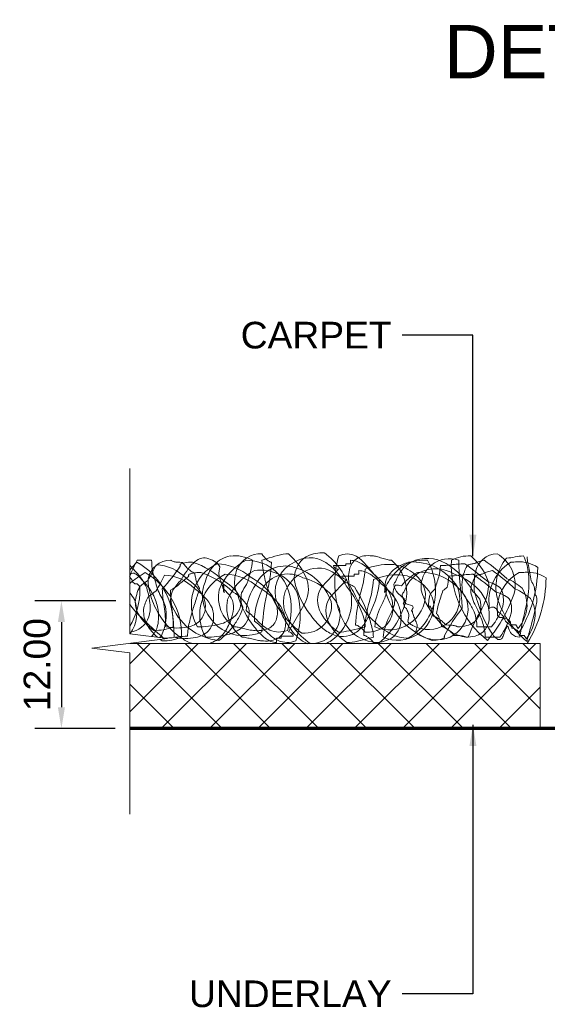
# Model space of a CAD drawing. Header units: millimetres. Extents: x -125 to 137, y -35 to 67.
# Tile 1 of 4: x -125 to -75, y -26 to 67. Entities that reach past the tile are written whole.
import ezdxf

# ---------------------------------------------------------------- set-up
doc = ezdxf.new("R2010")
doc.units = ezdxf.units.MM
for name, color, linetype, lineweight in [('FS-DETAIL-HATCH', 253, 'Continuous', 13), ('FS-DETAIL-THIN', 8, 'Continuous', 18), ('FS-DETAIL-WIDE', 4, 'Continuous', 70), ('FS-DIM', 14, 'Continuous', 15), ('FS-TEXT', 7, 'Continuous', 25)]:
    doc.layers.add(name, color=color, linetype=linetype, lineweight=lineweight)
doc.styles.add('Arial', font='arial.ttf', dxfattribs={"height": 2.5})
doc.dimstyles.new('Diagonal_2.5mm Arial', dxfattribs={"dimtxt": 2.5, "dimasz": 2, "dimexe": 2.5, "dimexo": 5, "dimgap": 1, "dimtad": 1, "dimzin": 0, "dimdsep": 46, "dimtxsty": 'Arial', "dimcen": 2, "dimdle": 4, "dimclrd": 256, "dimclre": 256, "dimclrt": 50, "dimaunit": 1, "dimadec": 0, "dimazin": 0, "dimtfac": 1, "dimtix": 1, "dimtmove": 2, "dimatfit": 3, "dimfxl": 1, "dimtvp": 1, "dimtolj": 1, "dimtzin": 0, "dimarcsym": 0})
doc.dimstyles.new('Diagonal_2.5mm Arial$7', dxfattribs={"dimtxt": 2.5, "dimasz": 2, "dimexe": 2.5, "dimexo": 5, "dimgap": 1, "dimtad": 0, "dimzin": 0, "dimdsep": 46, "dimtxsty": 'Arial', "dimcen": 2, "dimdle": 4, "dimclrd": 1, "dimclre": 256, "dimclrt": 7, "dimaunit": 1, "dimadec": 0, "dimazin": 0, "dimtfac": 1, "dimtix": 1, "dimtmove": 2, "dimatfit": 3, "dimfxl": 1, "dimtvp": 1, "dimtolj": 1, "dimtzin": 0, "dimarcsym": 0})

# ---------------------------------------------------------------- blocks, each defined once
blk = doc.blocks.new('*D0')
at = {"layer": 'Defpoints', "color": 0, "transparency": 16777216}
for p in [(-110.837, 12), (-120.952, 0), (-110.919, 0)]:
    blk.add_point(p, dxfattribs=at)
at = {"layer": 'FS-DIM', "lineweight": -2, "transparency": 16777216}
for p, q in [((-115.837, 12), (-123.452, 12)), ((-120.952, 10), (-120.952, 2)), ((-115.919, 0), (-123.452, 0))]:
    blk.add_line(p, q, dxfattribs=at)
at = {"layer": 'FS-DIM', "transparency": 16777216}
for points in [[(-121.285, 10), (-120.619, 10), (-120.952, 12)], [(-121.285, 2), (-120.619, 2), (-120.952, 0)]]:
    blk.add_solid(points, dxfattribs=at)
at = {"layer": 'FS-DIM', "color": 50, "transparency": 16777216, "insert": (-123.228, 6), "char_height": 2.5, "attachment_point": 5, "rotation": 90, "style": 'Arial'}
blk.add_mtext('\\A1;12.00', dxfattribs=at)
blk = doc.blocks.new('CARPET_H_PROFILE_THICK')
at = {"layer": 'FS-DETAIL-HATCH'}
for p, q in [((2515.562, 1932.173), (2514.878, 1932.341)), ((2547.452, 1932.343), (2546.101, 1932.343)), ((2514.782, 1931.197), (2514.097, 1931.365)), ((2530.163, 1929.828), (2528.566, 1931.499)), ((2539.683, 1931.737), (2539.796, 1931.131)), ((2529.382, 1928.853), (2527.785, 1930.524)), ((2539.345, 1929.662), (2538.783, 1929.056)), ((2522.406, 1928.734), (2522.977, 1929.239)), ((2521.626, 1928.069), (2522.196, 1928.263)), ((2522.46, 1928.242), (2522.47, 1928.256)), ((2531.689, 1928.349), (2533.266, 1925.629)), ((2521.679, 1927.576), (2521.69, 1927.591)), ((2522.064, 1926.603), (2521.95, 1927.108)), ((2512.886, 1925.831), (2513.111, 1925.225)), ((2514.193, 1926.098), (2515.562, 1926.098)), ((2521.284, 1925.628), (2521.169, 1926.133)), ((2513.413, 1925.123), (2514.782, 1925.123)), ((2545.204, 1925.218), (2545.21, 1925.209))]:
    blk.add_line(p, q, dxfattribs=at)
at = {"layer": 'FS-DETAIL-HATCH', "flags": 128}
for points in [[(2529.022, 1931.836), (2527.882, 1931.836), (2527.882, 1932.004), (2527.425, 1932.004), (2527.425, 1932.341)], [(2528.242, 1930.86), (2527.101, 1930.86), (2527.101, 1931.029), (2526.645, 1931.029), (2526.645, 1931.365)], [(2547.903, 1930.323), (2547.677, 1930.121), (2547.452, 1930.121), (2547.227, 1929.919)], [(2513.737, 1927.782), (2513.965, 1927.95), (2514.193, 1927.95), (2514.422, 1927.808)], [(2512.956, 1926.806), (2513.185, 1926.974), (2513.413, 1926.974), (2513.641, 1927.143)], [(2511.684, 1925.93), (2511.912, 1926.267), (2512.368, 1926.267)], [(2510.903, 1924.954), (2511.131, 1925.291), (2511.588, 1925.291)], [(2532.815, 1925.225), (2533.941, 1925.225), (2533.941, 1925.023), (2534.391, 1925.023), (2534.391, 1924.619)]]:
    blk.add_lwpolyline(points, dxfattribs=at)
at = {"layer": 'FS-DETAIL-HATCH'}
for centre, radius, start, end in [((2491.392, 1935.442), 19.678, 349.44845, 350.97779), ((2514.868, 1930.826), 4.143, 152.36608, 173.91236), ((2508.934, 1932.724), 1.927, 348.9974, 357.69716), ((2511.135, 1929.133), 3.615, 76.38776, 89.00911), ((2515.38, 1929.998), 3.409, 120.02392, 189.06951), ((2512.836, 1936.159), 3.614, 256.38742, 269.00877), ((2528.581, 1913.226), 23.52, 125.63576, 132.33118), ((2509.652, 1929.843), 4.129, 342.50987, 40.88041), ((2513.602, 1930.805), 2.146, 11.23252, 88.07766), ((2509.062, 1931.817), 8.907, 308.24376, 3.39109), ((2519.709, 1928.568), 5.489, 130.40845, 154.17004), ((2516.32, 1929.282), 3.469, 61.93006, 92.79292), ((2486.006, 1932.9), 31.276, 354.08724, 358.98041), ((2518.15, 1929.829), 2.662, 353.68405, 109.14492), ((2520.232, 1929.105), 3.411, 64.09554, 121.23624), ((2525.476, 1929.426), 6.025, 151.03695, 187.37499), ((2520.342, 1925.932), 6.413, 72.64879, 91.22316), ((2526.146, 1929.286), 3.99, 129.98574, 188.77656), ((2523.524, 1934.076), 1.733, 271.9504, 285.63194), ((2521.482, 1942.251), 10.159, 284.29928, 287.18589), ((2527.485, 1922.84), 10.159, 104.29895, 107.18592), ((2525.443, 1931.014), 1.734, 91.95002, 105.63123), ((2525.78, 1929.964), 2.811, 81.91771, 98.09002), ((2525.923, 1931.025), 1.74, 60.45826, 81.68567), ((2528.477, 1930.115), 3.049, 120.90487, 136.28047), ((2527.508, 1930.259), 2.083, 92.2847, 123.27747), ((2525.923, 1931.157), 1.628, 16.3231, 58.15646), ((2527.74, 1931.131), 1.802, 63.75555, 117.40583), ((2534.056, 1927.534), 6.914, 127.07926, 163.50758), ((2519.943, 1930.193), 8.965, 346.19246, 16.55468), ((2529.997, 1929.6), 3.452, 64.832, 91.80966), ((2531.24, 1929.822), 2.753, 58.63605, 118.64002), ((2530.481, 1930.784), 2.176, 29.47747, 63.12773), ((2537.586, 1927.989), 6.578, 131.05622, 154.28887), ((2537.201, 1928.173), 4.168, 89.53058, 161.73509), ((2533.123, 1928.935), 4.017, 73.65157, 87.9605), ((2529.042, 1913.17), 20.299, 71.97305, 75.12528), ((2534.307, 1933.462), 1.453, 300.56074, 312.68418), ((2533.851, 1934.022), 2.175, 311.50469, 330.43339), ((2544.193, 1960.294), 29.2, 252.31756, 253.17726), ((2530.343, 1932.513), 5.402, 347.98506, 358.19792), ((2535.857, 1930.521), 2.431, 22.87278, 92.68766), ((2538.311, 1929.245), 3.518, 83.3235, 118.29018), ((2540.978, 1932.457), 4.336, 181.49638, 196.11332), ((2534.735, 1927.515), 5.436, 22.04526, 62.61555), ((2538.28, 1930.199), 2.579, 41.59764, 80.16759), ((2540.899, 1930.98), 1.433, 118.00373, 148.09421), ((2541.791, 1929.578), 3.092, 106.33683, 120.40165), ((2541.169, 1931.624), 0.954, 66.76832, 105.02426), ((2540.712, 1930.597), 2.079, 45.27533, 66.35495), ((2543.823, 1933.078), 0.884, 285.60825, 294.98231), ((2544.014, 1932.674), 0.437, 294.6004, 310.82143), ((2544.322, 1930.208), 2.136, 10.42788, 90.60841), ((2539.843, 1932.423), 6.258, 344.85308, 359.27482), ((2539.306, 1927.654), 9.399, 19.45159, 29.92515), ((2511.581, 1929.101), 3.09, 85.74402, 123.85895), ((2521.47, 1931.674), 11.612, 180.03269, 212.56097), ((2389.889, 1954.261), 122.911, 348.8174, 349.4885), ((2512.443, 1950.934), 18.761, 268.06597, 269.77168), ((2527.801, 1912.25), 23.52, 125.63576, 132.33118), ((2510.126, 1928.478), 4.322, 3.46275, 58.73831), ((2535.172, 1905.967), 31.923, 125.34919, 130.24936), ((2515.619, 1932.174), 0.0566, 181.25091, 214.99088), ((2515.664, 1932.208), 0.113, 215.96084, 236.42631), ((2515.814, 1932.444), 0.393, 237.26336, 253.85611), ((2516.475, 1934.638), 2.684, 253.31462, 260.19815), ((2521.852, 1926.223), 6.716, 120.30533, 151.53247), ((2515.592, 1929.485), 2.544, 72.79667, 80.3697), ((2516.246, 1931.581), 0.349, 54.50331, 73.60144), ((2516.332, 1931.728), 0.18, 39.38851, 49.34801), ((2516.133, 1931.627), 0.401, 26.51396, 32.50768), ((2512.696, 1929.717), 4.332, 20.88085, 28.8273), ((2516.535, 1920.462), 11.543, 82.66656, 89.1671), ((2521.596, 1927.249), 4.936, 85.89022, 148.50044), ((2519.451, 1928.129), 3.411, 64.09554, 121.23624), ((2519.158, 1940.469), 8.635, 262.3496, 268.84663), ((2523.047, 1931.943), 4.064, 181.50284, 196.6455), ((2523.3, 1928.783), 2.95, 119.68583, 171.70676), ((2520.105, 1929.376), 3.231, 17.15577, 59.97041), ((2523.763, 1928.61), 3.344, 92.90698, 125.12149), ((2519.18, 1927.358), 5.555, 40.03737, 60.08815), ((2521.302, 1929.001), 3.197, 45.22097, 72.67615), ((2523.801, 1926.132), 5.822, 67.20803, 92.04358), ((2517.405, 1938.326), 10.686, 313.11376, 320.59172), ((2528.859, 1928.029), 4.69, 122.12511, 139.02084), ((2526.728, 1929.284), 2.083, 92.2847, 123.27747), ((2535.009, 1923.75), 12.169, 135.87879, 140.1847), ((2537.675, 1932.544), 11.665, 185.1377, 196.88991), ((2524.228, 1930.683), 3.387, 351.83431, 15.9656), ((2528.563, 1932.03), 0.531, 270.36629, 306.70394), ((2532.23, 1928.344), 4.527, 120.67552, 139.46798), ((2528.643, 1931.935), 0.406, 305.61543, 326.79625), ((2528.789, 1931.842), 0.234, 326.30663, 358.49273), ((2530.459, 1928.846), 2.753, 58.63605, 118.64002), ((2534.028, 1926.802), 5.051, 105.56733, 160.74775), ((2529.783, 1930.478), 2.935, 2.41594, 27.96458), ((2535.835, 1927.624), 3.792, 80.59564, 152.80015), ((2531.372, 1929.314), 3.141, 351.9069, 65.53563), ((2533.573, 1928.753), 3.051, 25.25832, 107.16186), ((2534.834, 1932.434), 0.292, 271.47464, 290.35059), ((2552.633, 1933.3), 17.829, 183.72702, 193.43695), ((2534.714, 1932.778), 0.657, 289.70764, 300.30452), ((2517.262, 1934.796), 18.678, 344.80971, 349.48985), ((2533.955, 1926.539), 5.436, 22.04526, 62.61555), ((2540.145, 1926.955), 5.052, 91.94876, 130.8628), ((2534.313, 1930.176), 3.998, 356.69179, 18.82405), ((2544.957, 1924.334), 8.292, 109.0219, 133.66901), ((2538.174, 1928.213), 4.196, 329.7371, 64.60826), ((2537.05, 1929.157), 4.19, 15.43553, 41.09021), ((2537.749, 1927.634), 6.268, 27.22032, 45.09058), ((2542.221, 1928.069), 4.104, 79.11791, 89.53407), ((2540.268, 1934.222), 3.602, 304.70639, 312.36714), ((2540.414, 1934.153), 3.453, 311.35294, 319.24319), ((2545.861, 1927.751), 4.174, 92.53026, 135.75004), ((2542.632, 1930.053), 2.078, 74.28002, 79.9046), ((2542.174, 1932.643), 1.134, 318.96239, 327.88536), ((2542.813, 1932.24), 0.378, 328.13485, 337.79577), ((2543.048, 1932.147), 0.126, 336.67441, 357.65902), ((2543.229, 1937.202), 5.061, 269.37564, 275.75967), ((2543.008, 1931.349), 0.729, 62.45621, 75.17823), ((2543.23, 1931.779), 0.245, 47.96544, 61.9472), ((2543.326, 1931.884), 0.103, 22.29832, 48.36704), ((2543.31, 1931.918), 0.119, 316.08994, 341.88592), ((2555.279, 1939.364), 14.067, 212.35333, 223.68577), ((2543.357, 1931.9), 0.0679, 344.16892, 19.82936), ((2543.543, 1934.116), 1.959, 275.67223, 285.31517), ((2550.836, 1926.293), 6.76, 119.56012, 181.64891), ((2561.814, 1939.533), 17.843, 205.25495, 210.65298), ((2551.942, 1927.242), 5.928, 133.77348, 155.11283), ((2535.176, 1920.837), 16.745, 39.16709, 42.60479), ((2549.966, 1929.899), 2.675, 132.71903, 142.62705), ((2510.8, 1928.126), 3.09, 85.74402, 123.85895), ((2520.69, 1930.699), 11.612, 180.03269, 212.03642), ((2558.149, 1907.014), 53.12, 153.85131, 154.52251), ((2520.271, 1930.148), 9.589, 173.30622, 184.18078), ((2511.662, 1949.958), 18.761, 268.06597, 269.77168), ((2514.812, 1925.695), 5.335, 112.82578, 130.98349), ((2509.641, 1927.658), 4.039, 5.91312, 61.18868), ((2534.392, 1904.991), 31.923, 125.34919, 130.24936), ((2516.447, 1929.85), 2.011, 146.52084, 173.74114), ((2514.838, 1931.198), 0.0566, 181.25091, 214.99088), ((2514.883, 1931.232), 0.113, 215.96084, 236.42631), ((2515.033, 1931.468), 0.393, 237.26336, 253.85611), ((2515.694, 1933.662), 2.684, 253.31462, 260.19815), ((2519.544, 1925.674), 5.685, 109.11084, 140.33798), ((2514.812, 1928.509), 2.544, 72.79667, 80.3697), ((2515.466, 1930.605), 0.349, 54.50331, 73.60144), ((2515.551, 1930.752), 0.18, 39.38851, 49.34801), ((2515.352, 1930.651), 0.401, 26.51396, 32.50768), ((2510.037, 1930.022), 5.795, 354.87666, 11.96435), ((2511.916, 1928.741), 4.332, 20.88085, 28.8273), ((2515.754, 1919.486), 11.543, 82.66656, 89.1671), ((2520.816, 1926.273), 4.936, 85.89022, 148.50044), ((2513.336, 1930.001), 3.634, 348.49058, 20.28352), ((2518.377, 1939.493), 8.635, 262.3496, 268.84663), ((2522.266, 1930.967), 4.064, 181.50284, 196.6455), ((2536.212, 1935.652), 17.742, 195.94416, 199.89467), ((2519.325, 1928.4), 3.231, 17.15577, 59.97041), ((2522.983, 1927.635), 3.344, 92.90698, 125.12149), ((2518.4, 1926.382), 5.555, 40.03737, 60.08815), ((2523.021, 1925.157), 5.822, 67.20803, 92.04358), ((2520.281, 1928.126), 4.22, 28.09971, 41.67199), ((2522.249, 1929.805), 1.962, 354.34696, 48.30029), ((2528.998, 1926.41), 5.965, 128.08316, 151.6835), ((2528.079, 1927.054), 4.69, 122.12511, 139.02084), ((2532.826, 1931.107), 8.138, 184.10077, 207.39136), ((2536.894, 1931.568), 11.665, 185.1377, 196.88991), ((2527.782, 1931.054), 0.531, 270.36629, 306.70394), ((2535.219, 1925.687), 8.527, 138.94944, 149.97284), ((2531.449, 1927.369), 4.527, 120.67552, 139.46798), ((2527.863, 1930.959), 0.406, 305.61543, 326.79625), ((2528.008, 1930.866), 0.234, 326.30663, 358.49273), ((2532.951, 1925.981), 4.828, 102.66738, 157.8478), ((2534.218, 1929.627), 2.833, 154.58271, 206.80108), ((2530.591, 1928.338), 3.141, 351.9069, 65.53563), ((2533.284, 1928.204), 2.851, 37.32622, 119.22976), ((2530.459, 1930.768), 2.262, 339.68382, 355.7882), ((2539.671, 1925.409), 6.069, 117.8123, 144.11627), ((2539.364, 1925.98), 5.052, 91.94876, 130.8628), ((2554.961, 1936.248), 18.823, 195.3893, 199.18546), ((2544.176, 1923.358), 8.292, 109.0219, 133.66901), ((2537.393, 1927.238), 4.196, 329.7371, 64.60826), ((2530.642, 1933.437), 9.473, 340.48761, 343.51868), ((2538.386, 1931.194), 1.411, 341.6531, 357.46443), ((2545.344, 1926.718), 4.656, 122.08018, 152.8939), ((2541.44, 1927.093), 4.104, 79.11791, 89.53407), ((2538.366, 1931.376), 3.666, 337.88256, 344.96415), ((2536.512, 1931.934), 5.602, 344.37042, 348.88444), ((2540.582, 1931.194), 1.467, 346.5829, 357.54941), ((2542.042, 1931.301), 0.169, 271.80747, 288.97395), ((2545.08, 1926.775), 4.174, 92.53026, 135.75004), ((2541.951, 1931.586), 0.469, 288.14975, 296.5081), ((2541.579, 1932.32), 1.292, 296.76429, 304.92767), ((2541.851, 1929.078), 2.078, 74.28002, 79.9046), ((2542.227, 1930.373), 0.729, 62.45621, 75.17823), ((2542.449, 1930.803), 0.245, 47.96544, 61.9472), ((2542.545, 1930.908), 0.103, 22.29832, 48.36704), ((2542.529, 1930.943), 0.119, 316.08994, 341.88592), ((2550.195, 1938.815), 10.988, 226.38199, 237.71444), ((2542.576, 1930.924), 0.0679, 344.16892, 19.82936), ((2550.056, 1925.317), 6.76, 119.56012, 181.64891), ((2538.732, 1925.898), 6.501, 34.09373, 45.07385), ((2561.033, 1938.557), 17.843, 205.25495, 210.65298), ((2528.275, 1935.617), 18.259, 339.75658, 344.66351), ((2551.161, 1926.266), 5.928, 133.77348, 155.11283), ((2544.029, 1930.325), 2.409, 345.31883, 6.42515), ((2540.857, 1922.447), 9.761, 49.20673, 54.93536), ((2539.956, 1920.288), 12.836, 50.29187, 58.1941), ((2549.186, 1928.923), 2.675, 131.73043, 142.62705), ((2548.066, 1930.207), 0.972, 110.61887, 132.81959), ((2547.848, 1930.778), 0.361, 65.75608, 110.18195), ((2548.355, 1930.304), 0.453, 139.99647, 177.51078), ((2547.817, 1930.771), 0.381, 39.94872, 62.01215), ((2549.407, 1929.436), 1.817, 133.72231, 140.36974), ((2547.59, 1930.591), 0.67, 32.81673, 39.25967), ((2529.542, 1926.261), 19.68, 169.44855, 170.97803), ((2514.032, 1924.72), 5.335, 112.82578, 130.98349), ((2514.355, 1928.007), 3.493, 150.57691, 183.04865), ((2515.66, 1928.622), 2.587, 155.31781, 193.24444), ((2515.48, 1926.966), 3.493, 105.51204, 128.43164), ((2520.453, 1930.522), 6.023, 184.31034, 201.2441), ((2509.612, 1930.767), 6.325, 338.5961, 348.48105), ((2514.054, 1929.453), 2.083, 351.77282, 23.56576), ((2538.398, 1926.702), 21.489, 172.0381, 176.93259), ((2520.091, 1928.751), 2.911, 158.26717, 284.29083), ((2523.051, 1935.103), 7.07, 228.56548, 232.51599), ((2501.658, 1923.305), 18.177, 15.69844, 19.90373), ((2514.139, 1931.4), 6.913, 316.40666, 344.36026), ((2514.068, 1923.854), 7.938, 42.32426, 46.52955), ((2522.52, 1927.807), 2.95, 119.68583, 171.70676), ((2517.556, 1931.322), 6.862, 288.68336, 345.56955), ((2523.089, 1927.577), 2.418, 86.82001, 100.39229), ((2528.217, 1925.434), 5.965, 128.08316, 151.6835), ((2522.067, 1930.151), 1.288, 314.9332, 357.12134), ((2522.702, 1929.828), 0.701, 21.64196, 45.61076), ((2521.678, 1929.119), 1.774, 2.27873, 29.47188), ((2522.459, 1929.241), 1.774, 2.27873, 29.47188), ((2526.14, 1929.546), 2.078, 176.80578, 193.5208), ((2523.481, 1929.17), 0.763, 10.6236, 40.07077), ((2538.58, 1922.484), 13.667, 147.47634, 160.00369), ((2536.883, 1922.878), 11.485, 141.96729, 154.49464), ((2530.014, 1925.138), 5.548, 111.19147, 122.21487), ((2524.127, 1931.474), 3.68, 325.41274, 339.77555), ((2531.908, 1928.53), 4.585, 167.81614, 233.98218), ((2528.097, 1928.563), 2.423, 329.92249, 31.4867), ((2525.058, 1932.05), 7.802, 322.78118, 344.63283), ((2538.941, 1927.794), 5.942, 163.51976, 199.99421), ((2538.89, 1924.433), 6.069, 117.8123, 144.11627), ((2521.983, 1935.51), 14.438, 326.22958, 337.14276), ((2529.29, 1926.445), 7.167, 1.54018, 29.11832), ((2531.811, 1926.994), 5.46, 6.51608, 34.09422), ((2531.941, 1926.402), 6.393, 26.6621, 34.92488), ((2541.048, 1927.115), 3.694, 119.45638, 153.27615), ((2534.353, 1930.705), 4.023, 335.80374, 349.11353), ((2536.436, 1928.893), 3.402, 304.76669, 11.20815), ((2525.825, 1930.267), 13.508, 355.88018, 359.1774), ((2538.58, 1929.687), 0.844, 11.73505, 27.15008), ((2539.194, 1929.817), 0.217, 314.33334, 11.18928), ((2540.756, 1929.352), 1.412, 161.65398, 177.46492), ((2548.5, 1927.109), 9.473, 160.48758, 163.51907), ((2544.563, 1925.742), 4.656, 122.08018, 152.8939), ((2537.581, 1928.895), 3.768, 3.01028, 21.43794), ((2541.283, 1930.044), 0.454, 313.95128, 331.55565), ((2544.524, 1930.268), 2.978, 190.6595, 203.00089), ((2540.46, 1930.525), 1.406, 330.2699, 337.85495), ((2539.473, 1927.983), 4.898, 9.78097, 18.57093), ((2523.218, 1930.156), 21.117, 352.3481, 358.291), ((2529.236, 1930.549), 15.895, 350.80523, 356.74813), ((2538.151, 1931.409), 8.381, 334.56582, 348.33444), ((2554.019, 1927.441), 7.801, 162.88214, 174.75169), ((2553.475, 1929.456), 6.269, 178.17184, 211.89652), ((2536.471, 1930.507), 10.772, 355.46691, 356.87215), ((2543.374, 1927.997), 4.276, 5.34359, 25.4821), ((2511.021, 1928.637), 1.088, 166.22038, 182.21458), ((2513.268, 1928.921), 3.35, 185.59186, 195.97414), ((2510.317, 1928.803), 0.364, 148.11669, 165.25887), ((2510.162, 1928.897), 0.183, 119.76862, 147.59651), ((2511.997, 1928.979), 1.928, 168.99787, 177.69741), ((2513.042, 1927.187), 2.956, 148.12303, 180.59477), ((2534.773, 1932.806), 24.298, 187.94241, 194.7248), ((2505.207, 1931.597), 8.902, 309.41674, 340.335), ((2524.098, 1933.106), 12.622, 196.78878, 221.02294), ((2514.428, 1927.801), 2.112, 154.02783, 191.95445), ((2514.7, 1925.99), 3.493, 105.51204, 128.43164), ((2545.667, 1927.674), 31.246, 178.04632, 179.75427), ((2519.396, 1926.356), 5.153, 145.12734, 161.10017), ((2517.774, 1927.981), 2.573, 163.99434, 189.51568), ((2518.238, 1926.749), 3.521, 130.57042, 146.54325), ((2508.658, 1931.42), 7.794, 331.15551, 343.10224), ((2512.037, 1931.814), 5.482, 320.48043, 332.42716), ((2519.31, 1927.775), 2.911, 158.26717, 284.29083), ((2524.742, 1929.591), 5.324, 190.15554, 239.08406), ((2515.356, 1927.869), 4.77, 1.287, 16.18106), ((2523.775, 1929.204), 3.394, 179.92134, 293.78803), ((2521.286, 1929.175), 1.288, 314.9332, 357.12134), ((2529.453, 1930.351), 7.441, 192.99621, 230.37948), ((2522.506, 1928.603), 0.165, 127.23287, 191.43261), ((2522.735, 1928.653), 0.399, 191.97315, 205.81205), ((2521.921, 1928.852), 0.701, 21.64196, 45.61076), ((2525.359, 1928.57), 2.078, 176.80578, 193.5208), ((2524.326, 1928.622), 1.043, 147.01845, 176.46562), ((2527.674, 1927.654), 4.235, 158.01528, 173.9944), ((2530.576, 1931.33), 6.844, 199.37042, 209.12197), ((2519.546, 1932.633), 8.275, 312.14311, 336.88406), ((2512.709, 1925.494), 14.281, 3.10165, 14.85386), ((2527.317, 1927.587), 2.423, 329.92249, 31.4867), ((2528.543, 1930.669), 6.204, 303.72785, 343.15768), ((2539.456, 1927.245), 7.306, 163.19172, 199.66617), ((2538.165, 1926.987), 3.943, 149.88255, 166.86097), ((2514.75, 1924.742), 21.011, 2.41966, 12.12959), ((2537.408, 1929.198), 3.938, 244.9847, 358.47244), ((2529.362, 1931.722), 9.062, 321.6759, 342.89145), ((2540.268, 1926.139), 3.694, 119.45638, 153.27615), ((2536.279, 1928.613), 1.43, 332.17499, 357.45354), ((2535.655, 1927.918), 3.402, 304.76669, 11.20815), ((2534.699, 1928.689), 3.012, 357.34809, 11.15073), ((2539.575, 1928.435), 1.857, 169.42611, 230.95767), ((2540.094, 1928), 1.684, 141.16728, 178.65598), ((2539.349, 1929.365), 0.0683, 166.18002, 186.09161), ((2539.51, 1929.387), 0.231, 187.2181, 203.21571), ((2539.32, 1929.372), 0.039, 134.55569, 164.96173), ((2539.326, 1929.362), 0.0498, 104.87243, 131.9347), ((2539.343, 1929.297), 0.117, 88.85825, 104.75387), ((2543.732, 1927.976), 2.676, 161.17105, 183.95974), ((2561.519, 1934.976), 20.592, 196.56651, 200.12525), ((2542.516, 1928.514), 1.808, 0.9087, 9.57885), ((2552.498, 1925.131), 8.225, 149.55296, 159.68118), ((2551.747, 1926.62), 6.336, 160.25081, 172.12036), ((2540.076, 1921.471), 9.761, 49.20673, 54.93536), ((2543.467, 1927.176), 3.429, 9.28607, 29.42458), ((2550.901, 1927.419), 3.409, 158.97748, 215.43451), ((2553.567, 1925.282), 6.744, 143.69715, 150.11673), ((2538.725, 1933.974), 29.294, 191.76914, 196.19037), ((2514.971, 1928.471), 4.155, 188.99128, 217.69891), ((2519.046, 1929.993), 6.222, 198.39813, 218.75167), ((2513.299, 1927.876), 0.461, 315.8661, 332.37307), ((2544.886, 1927.009), 31.246, 178.04632, 179.75427), ((2513.468, 1927.785), 0.269, 332.95638, 359.28491), ((2506.313, 1930.803), 9.482, 326.72647, 345.68511), ((2517.678, 1927.161), 3.274, 164.68988, 190.21122), ((2531.491, 1936.24), 18.43, 205.38249, 210.42913), ((2527.636, 1922.206), 13.319, 155.82887, 161.55892), ((2525.318, 1923.027), 10.489, 149.65846, 155.38851), ((2503.826, 1917.562), 16.668, 27.37294, 38.12097), ((2515.762, 1927.049), 3.592, 4.18615, 19.08021), ((2522.995, 1928.228), 3.394, 179.92134, 293.78803), ((2523.586, 1926.413), 3.988, 161.20676, 166.55882), ((2522.383, 1926.856), 2.706, 153.68352, 161.87141), ((2518.839, 1927.41), 1.291, 21.55499, 29.97587), ((2520.373, 1927.662), 0.401, 128.25079, 146.24203), ((2521.726, 1927.937), 0.165, 127.23287, 191.43261), ((2521.954, 1927.987), 0.399, 191.97315, 205.81205), ((2522.833, 1928.402), 1.371, 205.43678, 209.53236), ((2520.67, 1927.175), 1.117, 25.88551, 29.62666), ((2521.528, 1927.585), 0.165, 8.82835, 27.7713), ((2528.538, 1925.083), 6.925, 156.68488, 160.21858), ((2520.846, 1930.41), 2.908, 297.2511, 300.7848), ((2520.682, 1928.497), 1.754, 340.48477, 346.41628), ((2523.613, 1929.068), 1.371, 205.43678, 209.53236), ((2521.763, 1928.243), 0.644, 345.76978, 358.76189), ((2522.409, 1928.372), 0.143, 269.01424, 282.19781), ((2521.45, 1927.84), 1.117, 25.88551, 29.62666), ((2522.428, 1928.285), 0.054, 281.81535, 306.13879), ((2522.308, 1928.251), 0.165, 8.82835, 27.7713), ((2522.425, 1928.27), 0.0473, 343.30062, 7.30678), ((2526.893, 1926.678), 4.235, 158.01528, 173.9944), ((2529.796, 1930.354), 6.844, 199.37042, 209.12197), ((2526.277, 1927.912), 2.821, 176.24697, 202.56185), ((2511.992, 1922.662), 13.688, 18.50513, 22.94657), ((2511.929, 1924.518), 14.281, 3.10165, 14.85386), ((2535.956, 1923.804), 10.259, 156.93264, 162.46732), ((2523.628, 1929.192), 5.149, 316.02893, 347.22796), ((2531.094, 1927.212), 2.681, 167.29503, 271.02226), ((2531.756, 1928.033), 2.534, 170.12622, 275.24888), ((2527.762, 1929.694), 6.204, 303.85867, 343.15768), ((2537.384, 1926.011), 3.943, 149.88255, 166.86097), ((2536.662, 1927.484), 2.371, 170.31017, 199.16621), ((2538.794, 1927.46), 1.857, 169.42611, 230.95767), ((2539.266, 1928.175), 1.738, 187.58296, 210.49612), ((2541.355, 1927.99), 2.945, 179.04016, 198.94509), ((2539.295, 1930.099), 5.301, 275.41873, 340.72656), ((2542.951, 1927), 2.676, 161.17105, 183.95974), ((2543.026, 1927.989), 1.973, 185.75844, 221.06105), ((2518.455, 1920.831), 24.758, 13.22298, 16.56745), ((2539.383, 1930.914), 7.056, 303.10721, 333.89936), ((2543.727, 1928.521), 0.598, 343.27935, 2.03765), ((2549.269, 1927.271), 4.541, 170.93638, 197.37254), ((2563.258, 1925.478), 18.505, 172.1379, 178.07918), ((2549.385, 1927.879), 3.146, 174.97894, 195.61827), ((2544.179, 1927.565), 2.676, 331.20072, 3.52091), ((2543.832, 1930.991), 5.137, 309.56811, 327.60111), ((2545.495, 1928.386), 2.136, 327.92809, 0.24827), ((2514.797, 1927.65), 4.736, 185.9906, 214.69823), ((2519.129, 1929.172), 7.005, 194.96226, 215.3158), ((2513.049, 1926.26), 0.681, 89.67551, 179.39394), ((2512.687, 1926.809), 0.269, 332.95638, 359.28491), ((2513.322, 1926.937), 0.269, 152.95928, 179.28546), ((2513.49, 1926.845), 0.461, 135.86803, 152.37571), ((2514.351, 1925.966), 1.692, 124.42389, 134.7805), ((2512.439, 1928.756), 1.692, 304.42402, 314.77893), ((2516.934, 1927.88), 1.728, 190.81885, 232.74765), ((2519.92, 1926.027), 4.359, 161.70552, 179.06132), ((2494.555, 1916.659), 23.406, 21.20308, 25.96185), ((2520.911, 1924.122), 3.242, 125.83593, 133.62266), ((2522.806, 1925.437), 3.988, 161.20676, 166.55882), ((2521.193, 1923.839), 3.638, 119.63565, 126.82223), ((2521.603, 1925.88), 2.706, 153.68352, 161.87141), ((2520.165, 1926.589), 1.103, 145.19288, 153.61376), ((2519.593, 1926.996), 0.401, 128.25079, 146.24203), ((2520.089, 1925.788), 1.397, 112.50293, 119.81606), ((2519.758, 1926.58), 0.539, 105.06516, 112.26321), ((2519.674, 1926.903), 0.205, 91.4456, 105.70483), ((2520.227, 1927.093), 0.559, 168.892, 178.40745), ((2521.854, 1926.821), 2.208, 166.41712, 170.11289), ((2527.757, 1924.107), 6.925, 156.68488, 160.21858), ((2515.038, 1929.589), 6.925, 336.68488, 340.21858), ((2519.902, 1927.831), 1.754, 340.48477, 346.41628), ((2520.982, 1927.577), 0.644, 345.76978, 358.76189), ((2521.628, 1927.707), 0.143, 269.01424, 282.19781), ((2521.647, 1927.62), 0.054, 281.81535, 306.13879), ((2521.644, 1927.604), 0.0473, 343.30062, 7.30678), ((2522.594, 1927.094), 0.644, 165.76978, 178.76189), ((2523.674, 1926.841), 1.754, 160.48477, 166.41628), ((2525.497, 1926.936), 2.821, 176.24697, 202.56185), ((2525.431, 1927.621), 1.929, 204.21443, 241.02873), ((2511.212, 1921.687), 13.688, 18.50513, 22.94657), ((2522.122, 1926), 3.023, 1.86965, 19.46005), ((2538.384, 1922.983), 13.318, 161.73254, 167.26722), ((2530.793, 1929.539), 5.631, 202.73298, 215.21551), ((2529.799, 1925.954), 3.745, 165.45767, 177.78344), ((2525.28, 1930.272), 5.717, 305.08209, 329.25294), ((2525.462, 1931.239), 7.001, 313.56847, 326.07074), ((2524.571, 1931.94), 10.415, 324.454, 334.67275), ((2535.882, 1926.509), 2.371, 170.31017, 199.16621), ((2535.762, 1927.229), 1.438, 201.33194, 244.15118), ((2528.398, 1934.751), 11.213, 310.2992, 314.58928), ((2543.328, 1919.696), 9.99, 127.58011, 134.95429), ((2542.552, 1929.384), 5.22, 203.61235, 216.05685), ((2540.534, 1929.637), 3.395, 231.15339, 256.1544), ((2543.238, 1928.351), 4.85, 195.74827, 212.44567), ((2542.245, 1927.013), 1.973, 185.75844, 221.06105), ((2565.466, 1924.658), 21.488, 172.8183, 178.75959), ((2523.113, 1950.339), 33.449, 310.81316, 315.82669), ((2549.456, 1927.058), 4.009, 173.8362, 194.47552), ((2543.211, 1929.696), 4.768, 304.39055, 329.15387), ((2548.337, 1927.676), 2.084, 197.98911, 264.93333), ((2475.562, 1915.999), 36.379, 14.49378, 15.64033), ((2438.941, 1913.269), 73.556, 9.2748, 10.46512), ((2512.268, 1925.284), 0.681, 89.67551, 179.39394), ((2512.541, 1925.961), 0.269, 152.95928, 179.28546), ((2512.71, 1925.87), 0.461, 135.86803, 152.37571), ((2511.125, 1926.392), 1.523, 321.11634, 343.85626), ((2513.571, 1924.99), 1.692, 124.42389, 134.7805), ((2513.574, 1925.67), 1.03, 155.09822, 163.16883), ((2511.658, 1927.781), 1.692, 304.42402, 314.77893), ((2512.749, 1926.054), 0.121, 134.64007, 155.5537), ((2512.688, 1926.116), 0.0339, 82.14438, 133.71296), ((2512.683, 1926.104), 0.0464, 55.88796, 77.45563), ((2512.649, 1926.055), 0.105, 42.93412, 55.63333), ((2512.474, 1925.9), 0.339, 29.97513, 42.00092), ((2510.946, 1925.017), 2.105, 22.782, 30.02565), ((2512.519, 1926.901), 0.461, 315.8661, 332.37307), ((2516.153, 1926.905), 1.728, 190.81885, 232.74765), ((2519.14, 1925.051), 4.359, 161.70552, 179.06132), ((2517.029, 1928.103), 1.964, 234.46715, 255.0702), ((2517.345, 1929.309), 3.211, 255.16147, 270.74664), ((2517.653, 1925.723), 0.46, 110.42676, 125.27056), ((2517.858, 1925.199), 1.023, 102.89767, 110.9421), ((2518.149, 1923.886), 2.367, 94.64458, 102.68114), ((2515.28, 1929.918), 5.072, 300.39462, 319.64092), ((2520.13, 1923.146), 3.242, 125.83593, 133.62266), ((2518.472, 1920.046), 6.221, 89.48342, 94.74165), ((2520.412, 1922.863), 3.638, 119.63565, 126.82223), ((2518.617, 1926.262), 0.0892, 152.02016, 177.00847), ((2518.805, 1926.171), 0.298, 142.81222, 153.54586), ((2519.344, 1925.758), 0.978, 133.2779, 142.60581), ((2519.308, 1924.812), 1.397, 112.50293, 119.81606), ((2518.978, 1925.605), 0.539, 105.06516, 112.26321), ((2518.893, 1925.927), 0.205, 91.4456, 105.70483), ((2519.446, 1926.117), 0.559, 168.892, 178.40745), ((2521.074, 1925.846), 2.208, 166.41712, 170.11289), ((2519.993, 1929.342), 3.508, 283.45148, 295.67966), ((2521.813, 1926.119), 0.644, 165.76978, 178.76189), ((2522.894, 1925.865), 1.754, 160.48477, 166.41628), ((2520.651, 1927.986), 2.001, 295.53176, 306.19651), ((2521.256, 1927.177), 0.991, 305.58633, 324.63028), ((2524.65, 1926.645), 1.929, 204.21443, 241.02873), ((2521.01, 1930.561), 5.765, 297.12804, 315.17992), ((2521.342, 1925.024), 3.023, 1.86965, 19.46005), ((2525.935, 1928.783), 3.192, 243.22131, 272.19073), ((2529.019, 1924.978), 3.745, 165.45767, 177.78344), ((2517.744, 1892.673), 34.443, 75.30624, 76.03432), ((2527.638, 1924.491), 1.927, 125.70803, 145.12517), ((2528.702, 1928.044), 3.06, 214.92154, 235.71032), ((2532.702, 1949.241), 24.069, 255.01903, 257.67704), ((2527.414, 1924.863), 1.495, 115.82489, 127.05001), ((2527.083, 1925.54), 0.741, 106.3701, 115.60251), ((2526.976, 1925.913), 0.353, 91.15517, 106.86257), ((2524.5, 1929.296), 5.717, 305.08209, 329.25294), ((2527.611, 1928.91), 3.833, 294.69376, 314.28665), ((2529.115, 1928.612), 4.784, 306.03513, 325.25257), ((2534.164, 1927.747), 2.143, 247.87911, 293.07892), ((2527.617, 1933.776), 11.213, 310.2992, 314.58928), ((2533.646, 1928.548), 3.088, 296.09555, 310.4709), ((2536.15, 1928.357), 2.627, 247.26774, 278.77457), ((2532.4, 1928.979), 4.984, 307.54723, 324.75606), ((2542.547, 1918.721), 9.99, 127.5801, 134.95429), ((2536.492, 1927.873), 2.112, 271.58801, 282.91478), ((2534.484, 1937.641), 12.084, 281.84334, 284.27268), ((2540.443, 1914.219), 12.084, 101.84334, 104.27268), ((2539.754, 1928.661), 3.395, 231.15339, 256.1544), ((2538.435, 1923.987), 2.112, 91.58801, 102.91478), ((2543.181, 1929.611), 5.865, 214.23903, 234.7507), ((2541.652, 1933.873), 7.776, 255.62741, 271.07839), ((2543.115, 1928.229), 2.202, 224.24239, 260.05848), ((2536.87, 1925.102), 5.854, 1.20912, 13.75967), ((2543.651, 1931.337), 5.356, 260.15783, 281.99679), ((2545.716, 1929.854), 4.097, 246.45531, 272.63809), ((2550.415, 1927.631), 5.743, 197.37685, 204.36044), ((2542.431, 1928.721), 4.768, 310.88469, 329.15387), ((2547.556, 1926.7), 2.084, 197.98911, 226.50589), ((2505.593, 1923.759), 5.361, 11.89097, 14.52474), ((2510.128, 1924.689), 0.732, 2.49187, 13.81549), ((2511.574, 1926.147), 1.024, 267.806, 315.99374), ((2513.907, 1925.51), 0.845, 199.65933, 213.7946), ((2513.535, 1925.263), 0.399, 214.08574, 236.77151), ((2513.463, 1925.195), 0.303, 241.18488, 293.87985), ((2513.191, 1925.771), 0.94, 294.8533, 318.99117), ((2511.673, 1927.205), 3.027, 317.3547, 328.01227), ((2516.249, 1927.127), 1.964, 234.46715, 255.0702), ((2516.565, 1928.333), 3.211, 255.16147, 270.74664), ((2516.319, 1928.12), 2.996, 271.09909, 300.65602), ((2516.872, 1924.747), 0.46, 110.42676, 125.27056), ((2517.077, 1924.223), 1.023, 102.89767, 110.9421), ((2517.369, 1922.911), 2.367, 94.64458, 102.68114), ((2517.691, 1919.07), 6.221, 89.48342, 94.74165), ((2517.836, 1925.286), 0.0892, 152.02016, 177.00847), ((2518.024, 1925.196), 0.298, 142.81222, 153.54586), ((2518.564, 1924.782), 0.978, 133.2779, 142.60581), ((2518.697, 1925.149), 0.0975, 166.81296, 196.46222), ((2518.748, 1925.132), 0.152, 142.15238, 165.22175), ((2518.724, 1925.161), 0.127, 198.28564, 222.19244), ((2518.814, 1925.244), 0.25, 222.24798, 236.83781), ((2519.028, 1925.586), 0.654, 237.55026, 251.99377), ((2519.393, 1926.62), 1.75, 251.09766, 257.76664), ((2519.789, 1928.181), 3.36, 256.81632, 269.41244), ((2519.213, 1928.366), 3.508, 283.45148, 295.67966), ((2519.871, 1927.01), 2.001, 295.53176, 306.19651), ((2520.475, 1926.201), 0.991, 305.58633, 324.63028), ((2521.956, 1928.704), 3.681, 270.78798, 297.20041), ((2525.154, 1927.807), 3.192, 243.22131, 272.19073), ((2524.787, 1928.366), 3.747, 268.80061, 312.81146), ((2516.963, 1891.698), 34.443, 75.30624, 76.03432), ((2526.857, 1923.516), 1.927, 125.70803, 145.12517), ((2531.922, 1948.265), 24.069, 255.01903, 257.67704), ((2526.633, 1923.887), 1.495, 115.82489, 127.05001), ((2526.302, 1924.565), 0.741, 106.3701, 115.60251), ((2526.196, 1924.938), 0.353, 91.15517, 106.86257), ((2528.177, 1927.551), 2.362, 239.49039, 295.97627), ((2528.708, 1930.48), 4.889, 256.49189, 268.34141), ((2533.197, 1925.206), 0.383, 129.11885, 177.12871), ((2533.276, 1925.161), 0.469, 91.27991, 133.07888), ((2534.982, 1926.253), 1.438, 201.33194, 244.15118), ((2532.865, 1927.573), 3.088, 296.09555, 310.4709), ((2535.37, 1927.382), 2.627, 247.26774, 278.77457), ((2533.991, 1926.951), 2.407, 292.4057, 306.93425), ((2533.704, 1936.665), 12.084, 281.84334, 284.27268), ((2539.662, 1913.244), 12.084, 101.84334, 104.27268), ((2537.654, 1923.012), 2.112, 91.58801, 102.91478), ((2540.871, 1932.897), 7.776, 255.62741, 271.07839), ((2541.73, 1927.314), 3.022, 211.19366, 235.56128), ((2542.335, 1927.253), 2.202, 224.24239, 260.05848), ((2542.87, 1930.361), 5.356, 260.15783, 281.99679), ((2541.492, 1927.342), 2.918, 284.43018, 306.74437), ((2542.551, 1918.191), 7.036, 80.71205, 88.59469), ((2544.935, 1928.878), 4.097, 246.45531, 272.63809), ((2545.142, 1934.427), 9.405, 261.09643, 268.98334), ((2542.431, 1928.721), 4.768, 304.39055, 306.87188), ((2545.653, 1925.454), 0.507, 202.24512, 207.71046), ((2545.32, 1925.29), 0.136, 216.56075, 226.44724), ((2545.442, 1925.439), 0.329, 228.93869, 249.8513), ((2546.09, 1927.154), 2.162, 249.37199, 251.89799), ((2527.927, 1929.505), 4.889, 256.49189, 268.34141), ((2530.626, 1926.717), 2.365, 233.27718, 249.3426), ((2530.626, 1926.717), 2.365, 290.21912, 303.41173), ((2533.383, 1926.771), 2.143, 247.87911, 293.07892), ((2534.367, 1926.048), 1.429, 270.9934, 292.29597), ((2535.712, 1926.897), 2.112, 271.58801, 282.91478), ((2541.492, 1927.342), 2.918, 239.73546, 254.4666)]:
    blk.add_arc(centre, radius, start, end, dxfattribs=at)

msp = doc.modelspace()

# ---------------------------------------------------------------- hatches: boundary and pattern name
at = {"layer": 'FS-DETAIL-HATCH'}
h = msp.add_hatch(dxfattribs=at)
h.set_pattern_fill('FP_4', color=256, style=0, pattern_type=2)
h.set_pattern_definition([(45, (-1470.8848, -3314.3196), (-2.2627417, 2.2627417), []), (135, (-1470.8848, -3314.3196), (-2.2627417, -2.2627417), [])])
h.paths.add_polyline_path([(-112.397, 0), (-114.537, 0), (-114.537, 6.609), (-116.677, 7.305), (-114.537, 8), (-76.017, 8), (-76.017, 0), (-91.059, 0)], flags=0)

# ---------------------------------------------------------------- linework, layer by layer
at = {"layer": 'FS-DETAIL-THIN'}
for points in [[(-114.537, 24.398), (-114.537, 8.904), (-110.981, 8.452), (-118.092, 7.548), (-114.537, 7.096), (-114.537, -8.018)], [(-114.537, 8), (-76.017, 8), (-76.017, 0), (-114.537, 0)]]:
    msp.add_lwpolyline(points, dxfattribs=at)
at = {"layer": 'FS-DETAIL-WIDE', "lineweight": 70}
msp.add_line((114.537, 0), (-114.537, 0), dxfattribs=at)

# ---------------------------------------------------------------- block references
at = {"layer": 'FS-DETAIL-HATCH', "xscale": -1}
msp.add_blockref('CARPET_H_PROFILE_THICK', (2433.616, -1916.543), dxfattribs=at)

# ---------------------------------------------------------------- texts
at = {"layer": 'FS-TEXT', "insert": (-85.036, 62.78), "char_height": 5, "width": 221.07233, "attachment_point": 4, "line_spacing_factor": 0.938532, "style": 'Arial', "bg_fill": 3, "box_fill_scale": 1.25, "bg_fill_color": 7, "bg_fill_transparency": 0}
msp.add_mtext('{\\C7;DETAIL 3: REBATED WITH CARPET AND UNDERLAY (ALPHA2)}', dxfattribs=at)
at = {"layer": 'FS-TEXT', "char_height": 2.5, "attachment_point": 6, "style": 'Arial'}
for s, insert in [('CARPET', (-89.958, 36.907)), ('UNDERLAY', (-89.958, -24.907))]:
    msp.add_mtext(s, dxfattribs=dict(at, insert=insert))

# ---------------------------------------------------------------- dimensions: what is measured, and where the dimension line sits
at = {"layer": 'FS-DIM'}
dim = msp.add_linear_dim(base=(-120.952, 0), p1=(-110.837, 12), p2=(-110.919, 0), angle=90, dimstyle='Diagonal_2.5mm Arial', dxfattribs=at)
dim.commit()
dim.dimension.update_dxf_attribs({"geometry": '*D0', "text_midpoint": (-123.228, 6)})

# ---------------------------------------------------------------- leaders
at = {"layer": 'FS-TEXT', "annotation_type": 0, "has_hookline": 1, "hookline_direction": 1}
for points, text_width in [([(-82.322, 16.187), (-82.322, 36.907), (-88.958, 36.907)], 13.922), ([(-82.322, 0.354), (-82.322, -24.907), (-88.958, -24.907)], 18.718)]:
    msp.add_leader(points, dimstyle='Diagonal_2.5mm Arial$7', override={"dimscale": 0}, dxfattribs=dict(at, text_width=text_width))

doc.saveas('drawing.dxf')
